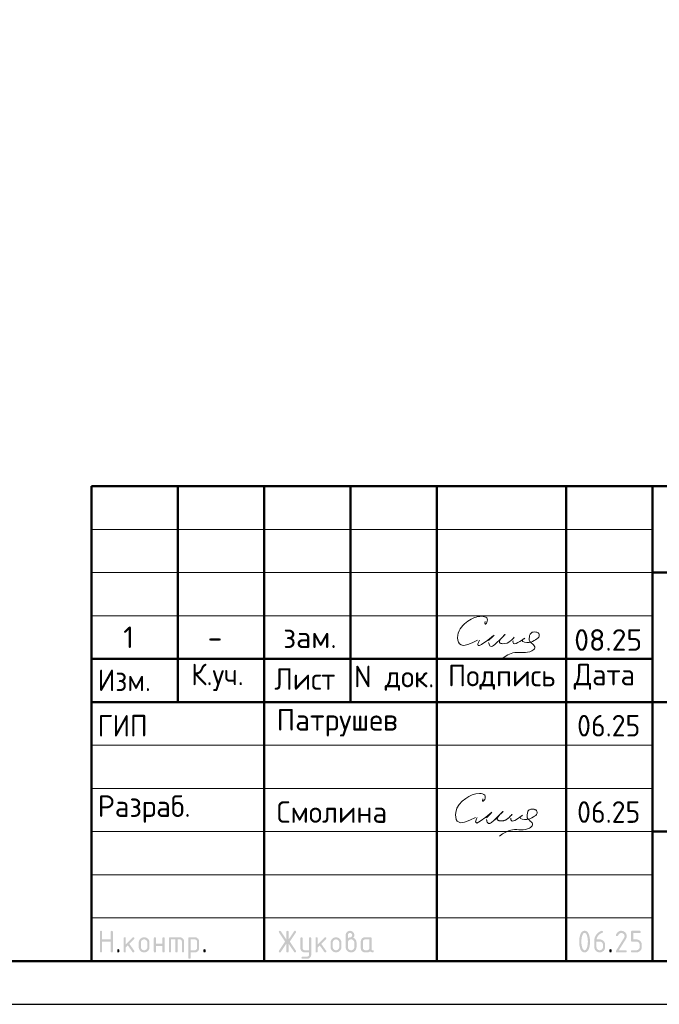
# Model space of a CAD drawing. Header units: millimetres. Extents: x 0 to 76200, y 0 to 35640.
# Tile 2 of 5: x 26604 to 35493, y 0 to 13684. Entities that reach past the tile are written whole.
import ezdxf

# ---------------------------------------------------------------- set-up
doc = ezdxf.new("R2010")
doc.units = ezdxf.units.MM
doc.layers.add('Standard', color=7, linetype='Continuous', lineweight=25)
doc.styles.add('ISOCPEUR', font='txt')

msp = doc.modelspace()

# ---------------------------------------------------------------- hatches: boundary and pattern name
at = {"layer": 'Standard', "linetype": 'Continuous', "lineweight": 25, "transparency": 33554687}
for points in [[(27719, 737), (27719, 1007), (27719, 1008), (27719, 1010), (27719, 1012), (27720, 1013), (27720, 1015), (27721, 1016), (27722, 1017), (27723, 1018), (27724, 1019), (27725, 1019), (27726, 1020), (27727, 1021), (27729, 1021), (27730, 1021), (27732, 1022), (27734, 1022), (27736, 1022), (27737, 1021), (27739, 1021), (27741, 1021), (27742, 1020), (27743, 1019), (27744, 1019), (27745, 1018), (27746, 1017), (27747, 1016), (27748, 1015), (27748, 1013), (27748, 1012), (27749, 1010), (27749, 1008), (27749, 1007), (27749, 902), (27869, 902), (27869, 1007), (27869, 1008), (27869, 1010), (27869, 1012), (27870, 1013), (27870, 1015), (27871, 1016), (27871, 1017), (27872, 1018), (27873, 1019), (27874, 1019), (27876, 1020), (27877, 1021), (27878, 1021), (27880, 1021), (27882, 1022), (27884, 1022), (27886, 1022), (27887, 1021), (27889, 1021), (27890, 1021), (27892, 1020), (27893, 1019), (27894, 1019), (27895, 1018), (27896, 1017), (27897, 1016), (27897, 1015), (27898, 1013), (27898, 1012), (27898, 1010), (27899, 1008), (27899, 1007), (27899, 737), (27899, 735), (27898, 733), (27898, 731), (27898, 730), (27897, 729), (27897, 727), (27896, 726), (27895, 725), (27894, 724), (27893, 724), (27892, 723), (27890, 722), (27889, 722), (27887, 722), (27886, 722), (27884, 722), (27882, 722), (27880, 722), (27878, 722), (27877, 722), (27876, 723), (27874, 724), (27873, 724), (27872, 725), (27871, 726), (27871, 727), (27870, 729), (27870, 730), (27869, 731), (27869, 733), (27869, 735), (27869, 737), (27869, 872), (27749, 872), (27749, 737), (27749, 735), (27749, 733), (27748, 731), (27748, 730), (27748, 729), (27747, 727), (27746, 726), (27745, 725), (27744, 724), (27743, 724), (27742, 723), (27741, 722), (27739, 722), (27737, 722), (27736, 722), (27734, 722), (27732, 722), (27730, 722), (27729, 722), (27727, 722), (27726, 723), (27725, 724), (27724, 724), (27723, 725), (27722, 726), (27721, 727), (27720, 729), (27720, 730), (27719, 731), (27719, 733), (27719, 735)], [(30310, 844), (30233, 728), (30232, 726), (30230, 725), (30229, 724), (30227, 723), (30226, 722), (30224, 722), (30222, 722), (30220, 722), (30218, 722), (30217, 722), (30215, 722), (30214, 723), (30212, 723), (30211, 724), (30210, 724), (30209, 725), (30208, 726), (30207, 728), (30207, 729), (30206, 730), (30206, 732), (30206, 734), (30205, 735), (30205, 737), (30205, 739), (30206, 741), (30207, 743), (30208, 745), (30292, 871), (30208, 998), (30207, 1000), (30206, 1002), (30205, 1004), (30205, 1006), (30205, 1008), (30206, 1010), (30206, 1011), (30206, 1013), (30207, 1014), (30207, 1015), (30208, 1017), (30209, 1018), (30210, 1019), (30211, 1019), (30212, 1020), (30214, 1021), (30215, 1021), (30217, 1021), (30218, 1022), (30220, 1022), (30222, 1022), (30224, 1021), (30226, 1021), (30227, 1020), (30229, 1019), (30230, 1018), (30232, 1016), (30233, 1015), (30310, 899), (30310, 1007), (30310, 1008), (30310, 1010), (30311, 1012), (30311, 1013), (30312, 1015), (30312, 1016), (30313, 1017), (30314, 1018), (30315, 1019), (30316, 1019), (30317, 1020), (30319, 1021), (30320, 1021), (30322, 1021), (30323, 1022), (30325, 1022), (30327, 1022), (30329, 1021), (30330, 1021), (30332, 1021), (30333, 1020), (30334, 1019), (30336, 1019), (30337, 1018), (30337, 1017), (30338, 1016), (30339, 1015), (30339, 1013), (30340, 1012), (30340, 1010), (30340, 1008), (30340, 1007), (30340, 899), (30418, 1015), (30419, 1016), (30420, 1018), (30422, 1019), (30423, 1020), (30425, 1021), (30427, 1021), (30428, 1022), (30430, 1022), (30432, 1022), (30433, 1021), (30435, 1021), (30436, 1020), (30437, 1020), (30439, 1019), (30440, 1018), (30441, 1017), (30442, 1016), (30443, 1015), (30444, 1013), (30444, 1012), (30445, 1011), (30445, 1009), (30445, 1008), (30445, 1006), (30445, 1004), (30445, 1002), (30444, 1000), (30443, 998), (30358, 871), (30443, 745), (30444, 743), (30445, 741), (30445, 739), (30445, 737), (30445, 735), (30445, 734), (30445, 732), (30444, 731), (30444, 730), (30443, 728), (30442, 727), (30441, 726), (30440, 725), (30439, 724), (30438, 723), (30436, 723), (30435, 722), (30434, 722), (30432, 722), (30431, 722), (30429, 722), (30427, 722), (30425, 722), (30423, 723), (30422, 724), (30420, 725), (30419, 726), (30418, 728), (30340, 844), (30340, 737), (30340, 735), (30340, 733), (30340, 731), (30339, 730), (30339, 729), (30338, 727), (30337, 726), (30337, 725), (30336, 724), (30334, 724), (30333, 723), (30332, 722), (30330, 722), (30329, 722), (30327, 722), (30325, 722), (30323, 722), (30322, 722), (30320, 722), (30319, 722), (30317, 723), (30316, 724), (30315, 724), (30314, 725), (30313, 726), (30312, 727), (30312, 729), (30311, 730), (30311, 731), (30310, 733), (30310, 735), (30310, 737)], [(34965, 1022), (34968, 1022), (34972, 1021), (34976, 1021), (34980, 1020), (34983, 1019), (34987, 1018), (34990, 1017), (34993, 1016), (34997, 1015), (35000, 1013), (35003, 1011), (35006, 1009), (35009, 1007), (35012, 1005), (35015, 1002), (35018, 1000), (35020, 997), (35023, 994), (35025, 991), (35027, 988), (35029, 985), (35031, 982), (35033, 979), (35034, 975), (35035, 972), (35036, 969), (35038, 965), (35038, 962), (35039, 958), (35039, 954), (35040, 950), (35040, 947), (35040, 941), (35039, 936), (35038, 930), (35036, 925), (35034, 920), (35032, 914), (35029, 909), (35026, 903), (34931, 752), (35025, 752), (35026, 752), (35028, 751), (35030, 751), (35031, 751), (35033, 750), (35034, 749), (35035, 749), (35036, 748), (35037, 747), (35037, 746), (35038, 745), (35039, 743), (35039, 742), (35039, 740), (35040, 738), (35040, 737), (35040, 735), (35039, 733), (35039, 731), (35039, 730), (35038, 729), (35037, 727), (35037, 726), (35036, 725), (35035, 724), (35034, 724), (35033, 723), (35031, 722), (35030, 722), (35028, 722), (35026, 722), (35025, 722), (34905, 722), (34903, 722), (34901, 722), (34899, 722), (34898, 722), (34897, 723), (34895, 724), (34894, 724), (34893, 725), (34892, 726), (34892, 727), (34891, 729), (34891, 730), (34890, 731), (34890, 733), (34890, 735), (34890, 737), (34890, 739), (34890, 741), (34891, 743), (34892, 745), (35002, 922), (35004, 925), (35005, 928), (35007, 931), (35008, 934), (35009, 937), (35009, 940), (35010, 943), (35010, 946), (35010, 951), (35009, 955), (35008, 960), (35006, 964), (35005, 968), (35002, 971), (35000, 975), (34996, 978), (34993, 982), (34989, 984), (34986, 987), (34982, 988), (34978, 990), (34974, 991), (34969, 991), (34965, 991), (34961, 991), (34958, 991), (34955, 990), (34952, 989), (34949, 988), (34946, 986), (34943, 984), (34940, 982), (34937, 980), (34934, 977), (34931, 974), (34929, 970), (34926, 967), (34923, 963), (34920, 958), (34918, 954), (34917, 952), (34915, 951), (34914, 949), (34912, 948), (34911, 947), (34909, 947), (34907, 947), (34905, 947), (34903, 947), (34901, 947), (34899, 947), (34898, 947), (34897, 948), (34895, 949), (34894, 949), (34893, 950), (34892, 951), (34892, 952), (34891, 954), (34891, 955), (34890, 956), (34890, 958), (34890, 960), (34890, 961), (34890, 963), (34890, 965), (34890, 966), (34891, 968), (34894, 974), (34898, 980), (34902, 986), (34906, 991), (34910, 996), (34914, 1000), (34919, 1005), (34923, 1008), (34928, 1011), (34933, 1014), (34938, 1016), (34943, 1018), (34948, 1020), (34953, 1021), (34959, 1022)], [(35100, 887), (35100, 1007), (35100, 1008), (35100, 1010), (35100, 1012), (35100, 1013), (35101, 1015), (35102, 1016), (35102, 1017), (35103, 1018), (35104, 1019), (35105, 1019), (35107, 1020), (35108, 1021), (35109, 1021), (35111, 1021), (35113, 1022), (35114, 1022), (35219, 1022), (35221, 1022), (35223, 1021), (35224, 1021), (35226, 1021), (35227, 1020), (35228, 1019), (35229, 1019), (35230, 1018), (35231, 1017), (35232, 1016), (35233, 1014), (35233, 1013), (35234, 1012), (35234, 1010), (35234, 1008), (35234, 1007), (35234, 1005), (35234, 1003), (35234, 1001), (35233, 1000), (35233, 999), (35232, 997), (35231, 996), (35230, 995), (35229, 994), (35228, 994), (35227, 993), (35226, 992), (35224, 992), (35223, 992), (35221, 991), (35219, 991), (35130, 991), (35130, 902), (35174, 902), (35178, 902), (35182, 901), (35186, 901), (35189, 900), (35193, 900), (35196, 898), (35200, 897), (35203, 896), (35207, 895), (35210, 893), (35213, 891), (35216, 889), (35219, 887), (35222, 885), (35225, 882), (35227, 880), (35230, 877), (35232, 874), (35235, 871), (35237, 868), (35239, 865), (35241, 862), (35242, 859), (35244, 855), (35245, 852), (35246, 849), (35247, 845), (35248, 841), (35249, 838), (35249, 834), (35249, 830), (35249, 827), (35249, 797), (35249, 793), (35249, 789), (35249, 785), (35248, 782), (35247, 778), (35246, 775), (35245, 771), (35244, 768), (35242, 764), (35241, 761), (35239, 758), (35237, 755), (35235, 752), (35232, 749), (35230, 746), (35227, 743), (35224, 741), (35222, 738), (35219, 736), (35216, 734), (35213, 732), (35209, 730), (35206, 728), (35203, 727), (35200, 726), (35196, 725), (35193, 724), (35189, 723), (35186, 722), (35182, 722), (35178, 722), (35174, 722), (35114, 722), (35113, 722), (35111, 722), (35109, 722), (35108, 722), (35107, 723), (35105, 724), (35104, 724), (35103, 725), (35102, 726), (35102, 727), (35101, 729), (35100, 730), (35100, 731), (35100, 733), (35100, 735), (35100, 737), (35100, 738), (35100, 740), (35100, 742), (35100, 743), (35101, 745), (35102, 746), (35102, 747), (35103, 748), (35104, 749), (35105, 749), (35107, 750), (35108, 751), (35109, 751), (35111, 751), (35113, 752), (35114, 752), (35174, 752), (35179, 752), (35183, 752), (35188, 753), (35192, 755), (35196, 756), (35199, 759), (35203, 761), (35206, 765), (35209, 768), (35212, 772), (35214, 775), (35216, 779), (35218, 783), (35218, 788), (35219, 792), (35219, 797), (35219, 827), (35219, 831), (35218, 836), (35218, 840), (35216, 844), (35214, 848), (35212, 851), (35209, 855), (35206, 858), (35203, 862), (35199, 864), (35195, 867), (35192, 868), (35188, 870), (35183, 871), (35179, 872), (35174, 872), (35114, 872), (35113, 872), (35111, 872), (35109, 872), (35108, 872), (35107, 873), (35105, 874), (35104, 874), (35103, 875), (35102, 876), (35102, 877), (35101, 879), (35100, 880), (35100, 881), (35100, 883), (35100, 885)], [(28079, 833), (28173, 927), (28174, 928), (28175, 929), (28177, 930), (28178, 930), (28179, 931), (28181, 931), (28182, 931), (28184, 931), (28186, 931), (28187, 931), (28189, 931), (28190, 930), (28192, 930), (28193, 929), (28194, 929), (28195, 928), (28196, 927), (28197, 926), (28197, 924), (28198, 923), (28198, 922), (28198, 920), (28199, 918), (28199, 916), (28199, 915), (28198, 914), (28198, 912), (28198, 911), (28197, 910), (28196, 908), (28195, 907), (28194, 906), (28128, 840), (28196, 745), (28197, 743), (28198, 741), (28199, 739), (28199, 736), (28199, 734), (28198, 733), (28198, 731), (28198, 730), (28197, 728), (28197, 727), (28196, 726), (28195, 725), (28194, 724), (28193, 724), (28192, 723), (28190, 722), (28189, 722), (28187, 722), (28186, 722), (28184, 722), (28182, 722), (28180, 722), (28178, 722), (28177, 723), (28175, 724), (28174, 725), (28172, 726), (28171, 728), (28107, 819), (28079, 791), (28079, 737), (28079, 735), (28078, 733), (28078, 731), (28078, 730), (28077, 729), (28077, 727), (28076, 726), (28075, 725), (28074, 724), (28073, 724), (28072, 723), (28070, 722), (28069, 722), (28067, 722), (28066, 722), (28064, 722), (28062, 722), (28060, 722), (28059, 722), (28057, 722), (28056, 723), (28055, 724), (28053, 724), (28052, 725), (28051, 726), (28051, 727), (28050, 729), (28050, 730), (28049, 731), (28049, 733), (28049, 735), (28049, 737), (28049, 916), (28049, 918), (28049, 920), (28049, 922), (28050, 923), (28050, 924), (28051, 926), (28051, 927), (28052, 928), (28053, 929), (28055, 929), (28056, 930), (28057, 930), (28059, 931), (28060, 931), (28062, 931), (28064, 931), (28066, 931), (28067, 931), (28069, 931), (28070, 930), (28072, 930), (28073, 929), (28074, 929), (28075, 928), (28076, 927), (28077, 926), (28077, 924), (28078, 923), (28078, 922), (28078, 920), (28079, 918), (28079, 916)], [(28498, 811), (28498, 737), (28498, 735), (28498, 733), (28498, 731), (28497, 730), (28497, 729), (28496, 727), (28496, 726), (28495, 725), (28494, 724), (28493, 724), (28491, 723), (28490, 722), (28489, 722), (28487, 722), (28485, 722), (28483, 722), (28481, 722), (28480, 722), (28478, 722), (28477, 722), (28475, 723), (28474, 724), (28473, 724), (28472, 725), (28471, 726), (28470, 727), (28470, 729), (28469, 730), (28469, 731), (28469, 733), (28468, 735), (28468, 737), (28468, 916), (28468, 918), (28469, 920), (28469, 922), (28469, 923), (28470, 924), (28470, 926), (28471, 927), (28472, 928), (28473, 929), (28474, 929), (28475, 930), (28477, 930), (28478, 931), (28480, 931), (28481, 931), (28483, 931), (28485, 931), (28487, 931), (28489, 931), (28490, 930), (28491, 930), (28493, 929), (28494, 929), (28495, 928), (28496, 927), (28496, 926), (28497, 924), (28497, 923), (28498, 922), (28498, 920), (28498, 918), (28498, 916), (28498, 841), (28588, 841), (28588, 916), (28588, 918), (28588, 920), (28588, 922), (28589, 923), (28589, 924), (28590, 926), (28591, 927), (28592, 928), (28593, 929), (28594, 929), (28595, 930), (28596, 930), (28598, 931), (28600, 931), (28601, 931), (28603, 931), (28605, 931), (28607, 931), (28608, 931), (28610, 930), (28611, 930), (28612, 929), (28613, 929), (28614, 928), (28615, 927), (28616, 926), (28617, 924), (28617, 923), (28618, 922), (28618, 920), (28618, 918), (28618, 916), (28618, 737), (28618, 735), (28618, 733), (28618, 731), (28617, 730), (28617, 729), (28616, 727), (28615, 726), (28614, 725), (28613, 724), (28612, 724), (28611, 723), (28610, 722), (28608, 722), (28607, 722), (28605, 722), (28603, 722), (28601, 722), (28600, 722), (28598, 722), (28596, 722), (28595, 723), (28594, 724), (28593, 724), (28592, 725), (28591, 726), (28590, 727), (28589, 729), (28589, 730), (28588, 731), (28588, 733), (28588, 735), (28588, 737), (28588, 811)], [(28693, 931), (28828, 931), (28831, 931), (28834, 931), (28837, 931), (28840, 930), (28843, 930), (28846, 929), (28849, 928), (28851, 927), (28854, 926), (28856, 925), (28859, 923), (28861, 922), (28864, 920), (28866, 918), (28868, 916), (28871, 914), (28873, 912), (28875, 909), (28877, 907), (28878, 905), (28880, 902), (28881, 900), (28883, 897), (28884, 895), (28885, 892), (28886, 889), (28886, 886), (28887, 883), (28887, 881), (28888, 878), (28888, 875), (28888, 871), (28888, 737), (28888, 735), (28888, 733), (28888, 731), (28887, 730), (28887, 729), (28886, 727), (28885, 726), (28884, 725), (28883, 724), (28882, 724), (28881, 723), (28880, 722), (28878, 722), (28877, 722), (28875, 722), (28873, 722), (28871, 722), (28869, 722), (28868, 722), (28866, 722), (28865, 723), (28864, 724), (28863, 724), (28862, 725), (28861, 726), (28860, 727), (28859, 729), (28859, 730), (28858, 731), (28858, 733), (28858, 735), (28858, 737), (28858, 871), (28858, 875), (28857, 877), (28857, 880), (28856, 883), (28855, 886), (28853, 888), (28851, 891), (28849, 893), (28847, 895), (28845, 896), (28842, 898), (28840, 899), (28837, 900), (28834, 901), (28831, 901), (28828, 901), (28798, 901), (28798, 737), (28798, 735), (28798, 733), (28798, 731), (28797, 730), (28797, 729), (28796, 727), (28795, 726), (28794, 725), (28793, 724), (28792, 724), (28791, 723), (28790, 722), (28788, 722), (28787, 722), (28785, 722), (28783, 722), (28781, 722), (28780, 722), (28778, 722), (28777, 722), (28775, 723), (28774, 724), (28773, 724), (28772, 725), (28771, 726), (28770, 727), (28769, 729), (28769, 730), (28769, 731), (28768, 733), (28768, 735), (28768, 737), (28768, 901), (28708, 901), (28708, 737), (28708, 735), (28708, 733), (28708, 731), (28707, 730), (28707, 729), (28706, 727), (28705, 726), (28704, 725), (28704, 724), (28702, 724), (28701, 723), (28700, 722), (28698, 722), (28697, 722), (28695, 722), (28693, 722), (28691, 722), (28690, 722), (28688, 722), (28687, 722), (28685, 723), (28684, 724), (28683, 724), (28682, 725), (28681, 726), (28680, 727), (28680, 729), (28679, 730), (28679, 731), (28678, 733), (28678, 735), (28678, 737), (28678, 916), (28678, 918), (28678, 920), (28679, 922), (28679, 923), (28680, 924), (28680, 926), (28681, 927), (28682, 928), (28683, 929), (28684, 929), (28685, 930), (28687, 930), (28688, 931), (28690, 931), (28691, 931)], [(30625, 691), (30625, 722), (30565, 722), (30562, 722), (30559, 722), (30556, 722), (30553, 723), (30550, 723), (30547, 724), (30545, 725), (30542, 726), (30539, 727), (30537, 728), (30534, 730), (30532, 731), (30529, 733), (30527, 735), (30525, 737), (30523, 739), (30521, 741), (30519, 744), (30517, 746), (30515, 748), (30513, 751), (30512, 753), (30511, 756), (30510, 758), (30509, 761), (30508, 764), (30507, 767), (30506, 769), (30506, 772), (30506, 775), (30505, 778), (30505, 781), (30505, 916), (30505, 918), (30506, 920), (30506, 922), (30506, 923), (30507, 924), (30507, 926), (30508, 927), (30509, 928), (30510, 929), (30511, 929), (30512, 930), (30514, 930), (30515, 931), (30517, 931), (30518, 931), (30520, 931), (30522, 931), (30524, 931), (30526, 931), (30527, 930), (30528, 930), (30530, 929), (30531, 929), (30532, 928), (30533, 927), (30533, 926), (30534, 924), (30534, 923), (30535, 922), (30535, 920), (30535, 918), (30535, 916), (30535, 782), (30535, 779), (30536, 776), (30536, 773), (30538, 770), (30539, 768), (30540, 765), (30542, 763), (30544, 760), (30546, 758), (30549, 757), (30551, 755), (30554, 754), (30557, 753), (30559, 752), (30562, 752), (30565, 752), (30625, 752), (30625, 916), (30625, 918), (30625, 920), (30625, 922), (30626, 923), (30626, 924), (30627, 926), (30628, 927), (30629, 928), (30630, 929), (30631, 929), (30632, 930), (30633, 930), (30635, 931), (30636, 931), (30638, 931), (30640, 931), (30642, 931), (30644, 931), (30645, 931), (30647, 930), (30648, 930), (30649, 929), (30650, 929), (30651, 928), (30652, 927), (30653, 926), (30654, 924), (30654, 923), (30655, 922), (30655, 920), (30655, 918), (30655, 916), (30655, 692), (30655, 688), (30655, 685), (30655, 682), (30654, 680), (30653, 677), (30653, 674), (30652, 671), (30651, 669), (30650, 666), (30648, 663), (30647, 661), (30645, 658), (30644, 656), (30642, 654), (30640, 651), (30638, 649), (30636, 647), (30634, 645), (30631, 643), (30629, 641), (30627, 640), (30624, 638), (30621, 637), (30619, 636), (30616, 635), (30613, 634), (30611, 633), (30608, 633), (30605, 632), (30602, 632), (30599, 632), (30596, 632), (30535, 632), (30534, 632), (30532, 632), (30530, 632), (30529, 633), (30527, 633), (30526, 634), (30525, 634), (30524, 635), (30523, 636), (30522, 638), (30522, 639), (30521, 640), (30521, 642), (30521, 643), (30520, 645), (30520, 647), (30520, 648), (30521, 650), (30521, 651), (30522, 652), (30522, 654), (30523, 655), (30524, 656), (30525, 657), (30526, 658), (30527, 659), (30529, 660), (30530, 661), (30531, 661), (30533, 661), (30534, 662), (30535, 662), (30595, 662), (30598, 662), (30601, 662), (30604, 663), (30607, 664), (30609, 665), (30612, 666), (30614, 668), (30616, 670), (30619, 672), (30620, 675), (30622, 677), (30623, 680), (30624, 682), (30624, 685), (30625, 688)], [(30745, 833), (30840, 927), (30841, 928), (30842, 929), (30843, 930), (30844, 930), (30846, 931), (30847, 931), (30849, 931), (30850, 931), (30852, 931), (30854, 931), (30855, 931), (30857, 930), (30858, 930), (30859, 929), (30860, 929), (30861, 928), (30862, 927), (30863, 926), (30864, 924), (30864, 923), (30865, 922), (30865, 920), (30865, 918), (30865, 916), (30865, 915), (30865, 914), (30865, 912), (30864, 911), (30863, 910), (30863, 908), (30862, 907), (30861, 906), (30795, 840), (30862, 745), (30864, 743), (30864, 741), (30865, 739), (30865, 736), (30865, 734), (30865, 733), (30865, 731), (30864, 730), (30864, 728), (30863, 727), (30862, 726), (30861, 725), (30860, 724), (30859, 724), (30858, 723), (30857, 722), (30855, 722), (30854, 722), (30852, 722), (30850, 722), (30848, 722), (30846, 722), (30845, 722), (30843, 723), (30842, 724), (30840, 725), (30839, 726), (30838, 728), (30773, 819), (30745, 791), (30745, 737), (30745, 735), (30745, 733), (30745, 731), (30744, 730), (30744, 729), (30743, 727), (30742, 726), (30741, 725), (30741, 724), (30739, 724), (30738, 723), (30737, 722), (30735, 722), (30734, 722), (30732, 722), (30730, 722), (30728, 722), (30727, 722), (30725, 722), (30724, 722), (30722, 723), (30721, 724), (30720, 724), (30719, 725), (30718, 726), (30717, 727), (30717, 729), (30716, 730), (30716, 731), (30715, 733), (30715, 735), (30715, 737), (30715, 916), (30715, 918), (30715, 920), (30716, 922), (30716, 923), (30717, 924), (30717, 926), (30718, 927), (30719, 928), (30720, 929), (30721, 929), (30722, 930), (30724, 930), (30725, 931), (30727, 931), (30728, 931), (30730, 931), (30732, 931), (30734, 931), (30735, 931), (30737, 930), (30738, 930), (30739, 929), (30741, 929), (30741, 928), (30742, 927), (30743, 926), (30744, 924), (30744, 923), (30745, 922), (30745, 920), (30745, 918), (30745, 916)], [(27959, 752), (27959, 753), (27959, 755), (27959, 757), (27960, 758), (27960, 760), (27961, 761), (27962, 762), (27963, 763), (27963, 764), (27965, 765), (27966, 765), (27967, 766), (27969, 766), (27970, 766), (27972, 767), (27974, 767), (27976, 767), (27977, 766), (27979, 766), (27980, 766), (27982, 765), (27983, 765), (27984, 764), (27985, 763), (27986, 762), (27987, 761), (27987, 760), (27988, 758), (27988, 757), (27989, 755), (27989, 753), (27989, 752), (27989, 737), (27989, 735), (27989, 733), (27988, 731), (27988, 730), (27987, 729), (27987, 727), (27986, 726), (27985, 725), (27984, 724), (27983, 724), (27982, 723), (27980, 722), (27979, 722), (27977, 722), (27976, 722), (27974, 722), (27972, 722), (27970, 722), (27969, 722), (27967, 722), (27966, 723), (27965, 724), (27963, 724), (27963, 725), (27962, 726), (27961, 727), (27960, 729), (27960, 730), (27959, 731), (27959, 733), (27959, 735), (27959, 737)], [(29158, 752), (29158, 753), (29158, 755), (29158, 757), (29159, 758), (29159, 760), (29160, 761), (29161, 762), (29162, 763), (29163, 764), (29164, 765), (29165, 765), (29166, 766), (29168, 766), (29169, 766), (29171, 767), (29173, 767), (29175, 767), (29177, 766), (29178, 766), (29180, 766), (29181, 765), (29182, 765), (29183, 764), (29184, 763), (29185, 762), (29186, 761), (29187, 760), (29187, 758), (29188, 757), (29188, 755), (29188, 753), (29188, 752), (29188, 737), (29188, 735), (29188, 733), (29188, 731), (29187, 730), (29187, 729), (29186, 727), (29185, 726), (29184, 725), (29183, 724), (29182, 724), (29181, 723), (29180, 722), (29178, 722), (29177, 722), (29175, 722), (29173, 722), (29171, 722), (29169, 722), (29168, 722), (29166, 722), (29165, 723), (29164, 724), (29163, 724), (29162, 725), (29161, 726), (29160, 727), (29159, 729), (29159, 730), (29158, 731), (29158, 733), (29158, 735), (29158, 737)], [(34800, 752), (34800, 753), (34800, 755), (34800, 757), (34801, 758), (34801, 760), (34802, 761), (34803, 762), (34804, 763), (34804, 764), (34806, 765), (34807, 765), (34808, 766), (34810, 766), (34811, 766), (34813, 767), (34815, 767), (34817, 767), (34818, 766), (34820, 766), (34821, 766), (34823, 765), (34824, 765), (34825, 764), (34826, 763), (34827, 762), (34828, 761), (34828, 760), (34829, 758), (34829, 757), (34830, 755), (34830, 753), (34830, 752), (34830, 737), (34830, 735), (34830, 733), (34829, 731), (34829, 730), (34828, 729), (34828, 727), (34827, 726), (34826, 725), (34825, 724), (34824, 724), (34823, 723), (34821, 722), (34820, 722), (34818, 722), (34817, 722), (34815, 722), (34813, 722), (34811, 722), (34810, 722), (34808, 722), (34807, 723), (34806, 724), (34804, 724), (34804, 725), (34803, 726), (34802, 727), (34801, 729), (34801, 730), (34800, 731), (34800, 733), (34800, 735), (34800, 737)]]:
    msp.add_hatch(color=7, dxfattribs=at).paths.add_polyline_path(points, flags=16)
h = msp.add_hatch(color=7, dxfattribs=at)
h.paths.add_polyline_path([(31165, 916), (31170, 920), (31174, 923), (31179, 926), (31183, 928), (31188, 930), (31192, 931), (31196, 931), (31200, 931), (31202, 931), (31204, 932), (31207, 933), (31209, 934), (31211, 935), (31213, 937), (31215, 939), (31217, 942), (31219, 944), (31221, 947), (31222, 949), (31223, 952), (31224, 954), (31224, 957), (31225, 959), (31225, 961), (31225, 965), (31224, 968), (31224, 970), (31223, 973), (31222, 976), (31220, 978), (31218, 981), (31216, 983), (31214, 985), (31212, 987), (31209, 988), (31207, 989), (31204, 990), (31201, 991), (31198, 991), (31195, 991), (31192, 991), (31189, 991), (31186, 990), (31183, 989), (31181, 988), (31178, 987), (31176, 985), (31174, 983), (31171, 981), (31170, 978), (31168, 976), (31167, 973), (31166, 970), (31165, 967), (31165, 965), (31165, 961)])
h.paths.add_polyline_path([(31240, 925), (31245, 923), (31249, 920), (31254, 918), (31258, 914), (31262, 911), (31266, 907), (31269, 903), (31272, 898), (31275, 893), (31278, 888), (31280, 883), (31282, 878), (31283, 873), (31284, 868), (31285, 862), (31285, 857), (31285, 797), (31285, 793), (31284, 789), (31284, 785), (31283, 781), (31282, 778), (31281, 774), (31280, 771), (31279, 768), (31278, 764), (31276, 761), (31274, 758), (31272, 755), (31270, 752), (31268, 749), (31265, 746), (31263, 743), (31260, 741), (31257, 738), (31254, 736), (31251, 734), (31248, 732), (31245, 730), (31242, 728), (31238, 727), (31235, 726), (31232, 725), (31228, 724), (31225, 723), (31221, 722), (31217, 722), (31214, 722), (31210, 722), (31206, 722), (31202, 722), (31198, 722), (31195, 723), (31191, 724), (31188, 725), (31184, 726), (31181, 727), (31177, 728), (31174, 730), (31171, 732), (31168, 734), (31165, 736), (31162, 738), (31159, 741), (31157, 743), (31154, 746), (31151, 749), (31149, 752), (31147, 755), (31145, 758), (31143, 761), (31142, 764), (31140, 768), (31139, 771), (31138, 774), (31137, 778), (31136, 782), (31136, 785), (31135, 789), (31135, 793), (31135, 797), (31135, 962), (31135, 965), (31135, 968), (31135, 971), (31136, 974), (31136, 977), (31137, 979), (31138, 982), (31139, 985), (31140, 987), (31142, 990), (31143, 993), (31145, 995), (31146, 997), (31148, 1000), (31150, 1002), (31152, 1004), (31154, 1006), (31157, 1008), (31159, 1010), (31161, 1012), (31164, 1013), (31166, 1015), (31169, 1016), (31172, 1017), (31174, 1018), (31177, 1019), (31180, 1020), (31183, 1020), (31186, 1021), (31189, 1021), (31192, 1022), (31195, 1022), (31198, 1022), (31201, 1021), (31204, 1021), (31207, 1020), (31210, 1020), (31212, 1019), (31215, 1018), (31218, 1017), (31221, 1016), (31223, 1015), (31226, 1013), (31228, 1012), (31230, 1010), (31233, 1008), (31235, 1006), (31237, 1004), (31239, 1002), (31241, 1000), (31243, 997), (31245, 995), (31246, 992), (31248, 990), (31249, 987), (31250, 985), (31251, 982), (31252, 979), (31253, 976), (31253, 974), (31254, 971), (31254, 968), (31254, 965), (31254, 962), (31254, 956), (31254, 951), (31253, 946), (31251, 941), (31249, 937), (31246, 933), (31243, 929)], flags=16)
h.paths.add_polyline_path([(31254, 797), (31254, 857), (31254, 861), (31254, 866), (31253, 870), (31251, 874), (31250, 878), (31247, 881), (31245, 885), (31241, 888), (31238, 892), (31235, 894), (31231, 897), (31227, 898), (31223, 900), (31219, 901), (31214, 902), (31210, 902), (31205, 902), (31201, 901), (31196, 900), (31192, 898), (31188, 897), (31185, 894), (31181, 892), (31178, 888), (31175, 885), (31172, 881), (31170, 878), (31168, 874), (31167, 870), (31166, 866), (31165, 861), (31165, 857), (31165, 797), (31165, 792), (31166, 788), (31167, 783), (31168, 779), (31170, 775), (31172, 772), (31175, 768), (31178, 765), (31181, 761), (31185, 759), (31188, 756), (31192, 755), (31196, 753), (31201, 752), (31205, 752), (31210, 752), (31214, 752), (31219, 752), (31223, 753), (31227, 755), (31231, 757), (31235, 759), (31238, 761), (31241, 765), (31245, 768), (31247, 772), (31250, 775), (31251, 779), (31253, 783), (31254, 788), (31254, 792)])
h = msp.add_hatch(color=7, dxfattribs=at)
h.paths.add_polyline_path([(34500, 872), (34500, 881), (34499, 890), (34499, 899), (34498, 908), (34497, 916), (34495, 925), (34494, 934), (34492, 942), (34490, 948), (34489, 953), (34487, 959), (34485, 964), (34483, 968), (34481, 972), (34479, 976), (34477, 979), (34474, 982), (34472, 984), (34469, 987), (34467, 988), (34464, 990), (34461, 991), (34458, 991), (34455, 991), (34452, 991), (34449, 991), (34446, 990), (34443, 988), (34441, 987), (34438, 984), (34436, 982), (34433, 979), (34431, 976), (34429, 972), (34427, 968), (34425, 963), (34423, 959), (34422, 953), (34420, 948), (34418, 942), (34416, 933), (34415, 925), (34413, 916), (34412, 907), (34411, 898), (34411, 890), (34410, 881), (34410, 872), (34410, 862), (34411, 853), (34411, 844), (34412, 835), (34413, 827), (34415, 818), (34416, 810), (34418, 801), (34420, 795), (34421, 790), (34423, 784), (34425, 780), (34427, 775), (34429, 771), (34431, 767), (34433, 764), (34436, 761), (34438, 759), (34441, 756), (34443, 755), (34446, 753), (34449, 752), (34452, 752), (34455, 752), (34458, 752), (34461, 752), (34464, 753), (34467, 755), (34469, 756), (34472, 759), (34474, 761), (34477, 764), (34479, 767), (34481, 771), (34483, 775), (34485, 780), (34487, 784), (34489, 790), (34490, 795), (34492, 801), (34494, 810), (34495, 818), (34497, 827), (34498, 835), (34499, 844), (34499, 853), (34500, 862)])
h.paths.add_polyline_path([(34530, 872), (34530, 865), (34530, 858), (34529, 852), (34529, 846), (34529, 839), (34528, 833), (34527, 827), (34527, 822), (34526, 816), (34525, 810), (34524, 805), (34522, 799), (34521, 794), (34520, 789), (34518, 784), (34517, 779), (34514, 772), (34512, 765), (34509, 759), (34506, 754), (34502, 748), (34499, 744), (34495, 739), (34492, 736), (34488, 732), (34484, 730), (34479, 727), (34475, 725), (34470, 723), (34465, 722), (34460, 722), (34455, 722), (34450, 722), (34445, 722), (34440, 723), (34435, 725), (34431, 727), (34426, 730), (34422, 732), (34418, 736), (34414, 739), (34411, 744), (34408, 748), (34404, 754), (34401, 759), (34398, 765), (34396, 771), (34393, 779), (34392, 783), (34390, 789), (34389, 794), (34388, 799), (34386, 804), (34385, 810), (34384, 816), (34383, 821), (34383, 827), (34382, 833), (34381, 839), (34381, 846), (34381, 852), (34380, 858), (34380, 865), (34380, 872), (34380, 878), (34380, 885), (34381, 891), (34381, 898), (34381, 904), (34382, 910), (34383, 916), (34383, 922), (34384, 928), (34385, 933), (34386, 939), (34388, 944), (34389, 949), (34390, 954), (34392, 960), (34393, 964), (34396, 972), (34398, 978), (34401, 984), (34404, 989), (34408, 995), (34411, 999), (34414, 1004), (34418, 1007), (34422, 1011), (34426, 1014), (34431, 1016), (34435, 1018), (34440, 1020), (34445, 1021), (34450, 1022), (34455, 1022), (34460, 1022), (34465, 1021), (34470, 1020), (34475, 1018), (34479, 1016), (34484, 1013), (34488, 1011), (34492, 1007), (34495, 1004), (34499, 999), (34502, 995), (34506, 989), (34509, 984), (34512, 978), (34514, 971), (34517, 964), (34518, 959), (34520, 954), (34521, 949), (34522, 944), (34524, 938), (34525, 933), (34526, 927), (34527, 922), (34527, 916), (34528, 910), (34529, 904), (34529, 897), (34529, 891), (34530, 885), (34530, 878)], flags=16)
h = msp.add_hatch(color=7, dxfattribs=at)
h.paths.add_polyline_path([(34620, 872), (34620, 797), (34620, 792), (34621, 788), (34622, 783), (34623, 779), (34625, 775), (34627, 772), (34630, 768), (34633, 765), (34636, 761), (34640, 759), (34644, 756), (34647, 755), (34651, 753), (34656, 752), (34660, 752), (34665, 752), (34670, 752), (34674, 752), (34678, 753), (34682, 755), (34686, 757), (34690, 759), (34693, 761), (34697, 765), (34700, 768), (34702, 772), (34705, 775), (34706, 779), (34708, 783), (34709, 788), (34710, 792), (34710, 797), (34710, 827), (34710, 831), (34709, 836), (34708, 840), (34706, 844), (34705, 848), (34702, 852), (34700, 855), (34697, 858), (34693, 862), (34690, 864), (34686, 867), (34682, 868), (34678, 870), (34674, 871), (34669, 872), (34665, 872)])
h.paths.add_polyline_path([(34695, 1022), (34697, 1022), (34698, 1021), (34700, 1021), (34701, 1021), (34703, 1020), (34704, 1019), (34705, 1019), (34706, 1018), (34707, 1017), (34708, 1016), (34708, 1015), (34709, 1013), (34709, 1012), (34709, 1010), (34710, 1008), (34710, 1007), (34710, 1004), (34709, 1002), (34709, 999), (34708, 998), (34707, 996), (34705, 995), (34704, 994), (34702, 994), (34698, 993), (34694, 991), (34690, 990), (34686, 988), (34682, 986), (34678, 984), (34675, 982), (34671, 979), (34667, 977), (34664, 974), (34660, 971), (34657, 968), (34654, 965), (34650, 961), (34647, 958), (34644, 954), (34639, 947), (34635, 941), (34631, 935), (34628, 928), (34626, 922), (34624, 915), (34622, 908), (34621, 902), (34665, 902), (34669, 902), (34673, 901), (34676, 901), (34680, 900), (34684, 900), (34687, 899), (34691, 898), (34694, 896), (34697, 895), (34701, 893), (34704, 891), (34707, 889), (34710, 887), (34713, 885), (34715, 883), (34718, 880), (34721, 877), (34723, 874), (34726, 871), (34728, 868), (34730, 865), (34731, 862), (34733, 859), (34734, 856), (34736, 852), (34737, 849), (34738, 845), (34738, 842), (34739, 838), (34739, 834), (34740, 830), (34740, 827), (34740, 797), (34740, 793), (34739, 789), (34739, 785), (34738, 781), (34738, 778), (34737, 774), (34736, 771), (34734, 768), (34733, 764), (34731, 761), (34729, 758), (34727, 755), (34725, 752), (34723, 749), (34721, 746), (34718, 743), (34715, 741), (34712, 738), (34709, 736), (34706, 734), (34703, 732), (34700, 730), (34697, 728), (34694, 727), (34690, 726), (34687, 725), (34683, 724), (34680, 723), (34676, 722), (34672, 722), (34669, 722), (34665, 722), (34661, 722), (34657, 722), (34653, 722), (34650, 723), (34646, 724), (34643, 725), (34639, 726), (34636, 727), (34633, 728), (34629, 730), (34626, 732), (34623, 734), (34620, 736), (34617, 738), (34614, 741), (34612, 743), (34609, 746), (34607, 749), (34604, 752), (34602, 755), (34600, 758), (34598, 761), (34597, 764), (34595, 767), (34594, 771), (34593, 774), (34592, 778), (34591, 781), (34591, 785), (34590, 788), (34590, 792), (34590, 796), (34590, 887), (34590, 893), (34590, 899), (34591, 905), (34592, 911), (34593, 917), (34595, 923), (34596, 929), (34598, 934), (34601, 940), (34603, 945), (34606, 951), (34609, 956), (34612, 961), (34616, 966), (34620, 971), (34624, 976), (34627, 980), (34630, 983), (34634, 986), (34637, 990), (34641, 993), (34644, 996), (34648, 999), (34651, 1001), (34655, 1004), (34658, 1006), (34662, 1009), (34666, 1011), (34670, 1013), (34673, 1015), (34677, 1017), (34681, 1018), (34683, 1019), (34685, 1020), (34687, 1020), (34689, 1021), (34691, 1021), (34692, 1021), (34693, 1022)], flags=16)
h = msp.add_hatch(color=7, dxfattribs=at)
h.paths.add_polyline_path([(28259, 796), (28259, 856), (28259, 860), (28259, 864), (28259, 868), (28260, 871), (28261, 875), (28262, 878), (28263, 882), (28264, 885), (28265, 889), (28267, 892), (28269, 895), (28271, 898), (28273, 901), (28275, 904), (28278, 907), (28280, 909), (28283, 912), (28286, 915), (28289, 917), (28292, 919), (28295, 921), (28298, 923), (28301, 925), (28305, 926), (28308, 927), (28311, 928), (28315, 929), (28318, 930), (28322, 931), (28326, 931), (28329, 931), (28333, 931), (28337, 931), (28341, 931), (28345, 931), (28349, 930), (28352, 929), (28356, 928), (28359, 927), (28362, 926), (28366, 925), (28369, 923), (28372, 921), (28375, 919), (28378, 917), (28381, 915), (28384, 912), (28387, 910), (28389, 907), (28392, 904), (28394, 901), (28396, 898), (28398, 895), (28400, 892), (28401, 889), (28403, 886), (28404, 882), (28405, 879), (28406, 875), (28407, 872), (28408, 868), (28408, 864), (28408, 860), (28408, 856), (28408, 796), (28408, 793), (28408, 789), (28408, 785), (28407, 781), (28406, 778), (28405, 774), (28404, 771), (28403, 768), (28401, 764), (28400, 761), (28398, 758), (28396, 755), (28394, 752), (28391, 749), (28389, 746), (28386, 743), (28384, 741), (28381, 738), (28378, 736), (28375, 734), (28372, 732), (28369, 730), (28365, 728), (28362, 727), (28359, 726), (28355, 725), (28352, 724), (28348, 723), (28345, 722), (28341, 722), (28337, 722), (28333, 722), (28329, 722), (28326, 722), (28322, 722), (28318, 723), (28315, 724), (28311, 725), (28308, 726), (28305, 727), (28301, 728), (28298, 730), (28295, 732), (28292, 734), (28289, 736), (28286, 738), (28283, 741), (28280, 743), (28278, 746), (28275, 749), (28273, 752), (28271, 755), (28269, 758), (28267, 761), (28265, 764), (28264, 768), (28263, 771), (28262, 774), (28261, 778), (28260, 781), (28259, 785), (28259, 789), (28259, 793)], flags=16)
h.paths.add_polyline_path([(28378, 797), (28378, 857), (28378, 861), (28377, 866), (28377, 870), (28375, 874), (28373, 878), (28371, 881), (28368, 885), (28365, 888), (28362, 892), (28358, 894), (28355, 897), (28351, 898), (28347, 900), (28342, 901), (28338, 902), (28333, 902), (28329, 902), (28324, 901), (28320, 900), (28316, 898), (28312, 897), (28309, 894), (28305, 892), (28302, 888), (28298, 885), (28296, 881), (28293, 878), (28292, 874), (28290, 870), (28289, 866), (28289, 861), (28289, 857), (28289, 797), (28289, 792), (28289, 788), (28290, 783), (28292, 779), (28293, 775), (28296, 772), (28298, 768), (28302, 765), (28305, 761), (28308, 759), (28312, 756), (28316, 755), (28320, 753), (28324, 752), (28329, 752), (28333, 752), (28338, 752), (28342, 752), (28347, 753), (28351, 755), (28355, 757), (28358, 759), (28362, 761), (28365, 765), (28368, 768), (28371, 772), (28373, 775), (28375, 779), (28377, 783), (28377, 788), (28378, 792)])
h = msp.add_hatch(color=7, dxfattribs=at)
h.paths.add_polyline_path([(28948, 916), (28948, 918), (28948, 920), (28949, 922), (28949, 923), (28950, 924), (28950, 926), (28951, 927), (28952, 928), (28953, 929), (28954, 929), (28955, 930), (28957, 930), (28958, 931), (28960, 931), (28961, 931), (28963, 931), (29038, 931), (29041, 931), (29044, 931), (29047, 931), (29050, 930), (29053, 930), (29056, 929), (29059, 928), (29061, 927), (29064, 926), (29066, 925), (29069, 923), (29071, 922), (29074, 920), (29076, 918), (29078, 916), (29080, 914), (29083, 912), (29085, 910), (29086, 907), (29088, 905), (29090, 902), (29091, 900), (29092, 897), (29094, 895), (29095, 892), (29095, 889), (29096, 886), (29097, 884), (29097, 881), (29098, 878), (29098, 875), (29098, 871), (29098, 781), (29098, 778), (29098, 775), (29097, 772), (29097, 769), (29096, 767), (29095, 764), (29095, 761), (29094, 758), (29092, 756), (29091, 753), (29090, 751), (29088, 748), (29086, 746), (29085, 744), (29083, 741), (29081, 739), (29078, 737), (29076, 735), (29074, 733), (29071, 731), (29069, 730), (29066, 728), (29064, 727), (29061, 726), (29059, 725), (29056, 724), (29053, 723), (29050, 723), (29047, 722), (29044, 722), (29041, 722), (29038, 722), (28978, 722), (28978, 647), (28978, 645), (28978, 643), (28978, 641), (28977, 640), (28977, 639), (28976, 638), (28975, 636), (28974, 635), (28973, 634), (28972, 634), (28971, 633), (28970, 633), (28968, 632), (28967, 632), (28965, 632), (28963, 632), (28961, 632), (28960, 632), (28958, 632), (28957, 633), (28955, 633), (28954, 634), (28953, 634), (28952, 635), (28951, 636), (28950, 638), (28950, 639), (28949, 640), (28949, 641), (28948, 643), (28948, 645), (28948, 647)], flags=16)
h.paths.add_polyline_path([(28978, 901), (28978, 752), (29038, 752), (29041, 752), (29044, 752), (29047, 753), (29049, 754), (29052, 755), (29054, 757), (29057, 758), (29059, 760), (29061, 763), (29063, 765), (29065, 767), (29066, 770), (29067, 773), (29067, 776), (29068, 778), (29068, 782), (29068, 871), (29068, 875), (29067, 877), (29067, 880), (29066, 883), (29065, 886), (29063, 888), (29061, 891), (29059, 893), (29057, 895), (29055, 896), (29052, 898), (29050, 899), (29047, 900), (29044, 901), (29041, 901), (29038, 901)])
h = msp.add_hatch(color=7, dxfattribs=at)
h.paths.add_polyline_path([(30925, 796), (30925, 856), (30925, 860), (30925, 864), (30926, 868), (30926, 871), (30927, 875), (30928, 878), (30929, 882), (30930, 885), (30932, 889), (30934, 892), (30935, 895), (30937, 898), (30939, 901), (30942, 904), (30944, 907), (30947, 909), (30950, 912), (30952, 915), (30955, 917), (30958, 919), (30961, 921), (30965, 923), (30968, 925), (30971, 926), (30974, 927), (30978, 928), (30981, 929), (30985, 930), (30988, 931), (30992, 931), (30996, 931), (31000, 931), (31004, 931), (31008, 931), (31011, 931), (31015, 930), (31019, 929), (31022, 928), (31026, 927), (31029, 926), (31032, 925), (31035, 923), (31039, 921), (31042, 919), (31045, 917), (31047, 915), (31050, 912), (31053, 910), (31056, 907), (31058, 904), (31060, 901), (31063, 898), (31065, 895), (31066, 892), (31068, 889), (31069, 886), (31071, 882), (31072, 879), (31073, 875), (31073, 872), (31074, 868), (31074, 864), (31075, 860), (31075, 856), (31075, 796), (31075, 793), (31074, 789), (31074, 785), (31073, 781), (31073, 778), (31072, 774), (31071, 771), (31069, 768), (31068, 764), (31066, 761), (31064, 758), (31062, 755), (31060, 752), (31058, 749), (31056, 746), (31053, 743), (31050, 741), (31047, 738), (31044, 736), (31041, 734), (31038, 732), (31035, 730), (31032, 728), (31029, 727), (31025, 726), (31022, 725), (31018, 724), (31015, 723), (31011, 722), (31007, 722), (31004, 722), (31000, 722), (30996, 722), (30992, 722), (30988, 722), (30985, 723), (30981, 724), (30978, 725), (30974, 726), (30971, 727), (30968, 728), (30965, 730), (30961, 732), (30958, 734), (30955, 736), (30952, 738), (30950, 741), (30947, 743), (30944, 746), (30942, 749), (30939, 752), (30937, 755), (30935, 758), (30934, 761), (30932, 764), (30930, 768), (30929, 771), (30928, 774), (30927, 778), (30926, 781), (30926, 785), (30925, 789), (30925, 793)], flags=16)
h.paths.add_polyline_path([(31045, 797), (31045, 857), (31045, 861), (31044, 866), (31043, 870), (31041, 874), (31040, 878), (31037, 881), (31035, 885), (31032, 888), (31028, 892), (31025, 894), (31021, 897), (31017, 898), (31013, 900), (31009, 901), (31004, 902), (31000, 902), (30995, 902), (30991, 901), (30987, 900), (30983, 898), (30979, 897), (30975, 894), (30971, 892), (30968, 888), (30965, 885), (30962, 881), (30960, 878), (30958, 874), (30957, 870), (30956, 866), (30955, 861), (30955, 857), (30955, 797), (30955, 792), (30956, 788), (30957, 783), (30958, 779), (30960, 775), (30962, 772), (30965, 768), (30968, 765), (30971, 761), (30975, 759), (30979, 756), (30983, 755), (30986, 753), (30991, 752), (30995, 752), (31000, 752), (31004, 752), (31009, 752), (31013, 753), (31017, 755), (31021, 757), (31025, 759), (31028, 761), (31032, 765), (31035, 768), (31037, 772), (31040, 775), (31041, 779), (31043, 783), (31044, 788), (31045, 792)])
h = msp.add_hatch(color=7, dxfattribs=at)
h.paths.add_polyline_path([(31464, 901), (31405, 901), (31401, 901), (31399, 901), (31396, 900), (31393, 899), (31390, 898), (31388, 896), (31386, 895), (31383, 893), (31381, 890), (31380, 888), (31378, 886), (31377, 883), (31376, 880), (31375, 877), (31375, 874), (31375, 871), (31375, 782), (31375, 778), (31375, 776), (31376, 773), (31377, 770), (31378, 768), (31380, 765), (31381, 763), (31384, 760), (31386, 758), (31388, 757), (31391, 755), (31393, 754), (31396, 753), (31399, 752), (31402, 752), (31405, 752), (31434, 752), (31438, 752), (31440, 752), (31443, 753), (31446, 754), (31449, 755), (31451, 757), (31453, 758), (31456, 760), (31458, 763), (31459, 765), (31461, 767), (31462, 770), (31463, 773), (31464, 776), (31464, 778), (31464, 782)])
h.paths.add_polyline_path([(31524, 737), (31524, 735), (31524, 733), (31524, 731), (31523, 730), (31523, 729), (31522, 727), (31522, 726), (31521, 725), (31520, 724), (31519, 724), (31517, 723), (31516, 722), (31515, 722), (31513, 722), (31511, 722), (31509, 722), (31504, 722), (31499, 723), (31495, 724), (31490, 726), (31486, 728), (31482, 730), (31478, 733), (31475, 737), (31471, 733), (31466, 730), (31462, 728), (31457, 726), (31452, 724), (31446, 723), (31441, 722), (31434, 722), (31405, 722), (31401, 722), (31398, 722), (31395, 722), (31392, 723), (31390, 723), (31387, 724), (31384, 725), (31381, 726), (31379, 727), (31376, 728), (31374, 730), (31371, 731), (31369, 733), (31366, 735), (31364, 737), (31362, 739), (31360, 741), (31358, 743), (31356, 746), (31354, 748), (31353, 751), (31351, 753), (31350, 756), (31349, 758), (31348, 761), (31347, 764), (31346, 766), (31346, 769), (31345, 772), (31345, 775), (31345, 778), (31345, 781), (31345, 871), (31345, 875), (31345, 878), (31345, 881), (31346, 884), (31346, 886), (31347, 889), (31348, 892), (31349, 895), (31350, 897), (31351, 900), (31353, 902), (31354, 905), (31356, 907), (31358, 910), (31360, 912), (31362, 914), (31364, 916), (31366, 918), (31369, 920), (31371, 922), (31374, 923), (31376, 925), (31379, 926), (31381, 927), (31384, 928), (31387, 929), (31390, 930), (31392, 930), (31395, 931), (31398, 931), (31401, 931), (31405, 931), (31479, 931), (31481, 931), (31483, 931), (31485, 931), (31486, 930), (31487, 930), (31489, 929), (31490, 929), (31491, 928), (31492, 927), (31492, 926), (31493, 924), (31493, 923), (31494, 922), (31494, 920), (31494, 918), (31494, 916), (31494, 767), (31494, 765), (31495, 763), (31495, 761), (31495, 760), (31496, 759), (31496, 757), (31497, 756), (31498, 755), (31499, 754), (31500, 754), (31501, 753), (31503, 752), (31504, 752), (31506, 752), (31508, 752), (31509, 752), (31511, 752), (31513, 751), (31515, 751), (31516, 751), (31517, 750), (31519, 749), (31520, 749), (31521, 748), (31522, 747), (31522, 746), (31523, 744), (31523, 743), (31524, 742), (31524, 740), (31524, 738)], flags=16)

# ---------------------------------------------------------------- linework, layer by layer
at = {"layer": 'Standard', "color": 7, "linetype": 'Continuous', "lineweight": 50, "transparency": 33554687}
for p, q in [((27600, 600), (27600, 7200)), ((27600, 7200), (49800, 7200)), ((28800, 4200), (28800, 7200)), ((30000, 600), (30000, 7200)), ((31200, 4200), (31200, 7200)), ((32400, 600), (32400, 7200)), ((34200, 600), (34200, 7200)), ((35400, 600), (35400, 7200)), ((35400, 6000), (49800, 6000)), ((27600, 4800), (35400, 4800)), ((27600, 4800), (35400, 4800)), ((27600, 4200), (35400, 4200)), ((27600, 4200), (35400, 4200)), ((35400, 4200), (49800, 4200)), ((35400, 2400), (49800, 2400))]:
    msp.add_line(p, q, dxfattribs=at)
at = {"layer": 'Standard', "color": 7, "linetype": 'Continuous', "lineweight": 13, "transparency": 33554687}
for p, q in [((27600, 6600), (35400, 6600)), ((27600, 6000), (35400, 6000)), ((27600, 5400), (35400, 5400)), ((27600, 3600), (35400, 3600)), ((27600, 3000), (35400, 3000)), ((27600, 3000), (35400, 3000)), ((27600, 2400), (35400, 2400)), ((27600, 2400), (35400, 2400)), ((27600, 1800), (35400, 1800)), ((27600, 1200), (35400, 1200))]:
    msp.add_line(p, q, dxfattribs=at)
at = {"layer": 'Standard', "color": 7, "linetype": 'Continuous', "lineweight": 25, "transparency": 33554687}
msp.add_line((27600, 600), (49800, 600), dxfattribs=at)
msp.add_line((27600, 600), (49800, 600), dxfattribs=at)
msp.add_line((27600, 600), (49800, 600), dxfattribs=at)
msp.add_lwpolyline([(0, 0), (50400, 0), (50400, 35640), (0, 35640), (0, 0)], close=True, dxfattribs=at)
msp.add_lwpolyline([(0, 0), (50400, 0), (50400, 35640), (0, 35640), (0, 0)], close=True, dxfattribs=at)
at = {"layer": 'Standard', "color": 7, "linetype": 'Continuous', "lineweight": 50, "transparency": 33554687}
msp.add_lwpolyline([(2400, 35040), (49800, 35040), (49800, 600), (2400, 600), (2400, 35040)], close=True, dxfattribs=at)
at = {"layer": 'Standard', "color": 250, "linetype": 'Continuous', "lineweight": 18, "true_color": 0x2d2d2d, "transparency": 33554687}
for points in [[(33040, 2857), (33039, 2844), (33038, 2833), (33038, 2825), (33040, 2821), (33045, 2822), (33052, 2828), (33059, 2836), (33066, 2846), (33073, 2863), (33075, 2879), (33072, 2894), (33066, 2906), (33053, 2917), (33036, 2924), (33016, 2928), (32995, 2929), (32941, 2925), (32892, 2911), (32846, 2890), (32802, 2862), (32754, 2824), (32712, 2779), (32680, 2726), (32663, 2666), (32661, 2632), (32664, 2599), (32672, 2569), (32685, 2546), (32728, 2523), (32788, 2531), (32860, 2559), (32937, 2597)], [(32961, 2597), (32954, 2579), (32947, 2563), (32942, 2548), (32939, 2535), (32955, 2518), (33005, 2544), (33080, 2599), (33166, 2668)], [(33446, 2639), (33446, 2638), (33445, 2638), (33444, 2637), (33444, 2636), (33435, 2626), (33425, 2617), (33416, 2607), (33407, 2598), (33400, 2593), (33394, 2587), (33388, 2582), (33381, 2577), (33376, 2573), (33370, 2570), (33365, 2566), (33359, 2563), (33354, 2561), (33349, 2558), (33343, 2556), (33338, 2554), (33333, 2553), (33328, 2551), (33322, 2550), (33317, 2549), (33312, 2548), (33307, 2548), (33302, 2548), (33297, 2548), (33291, 2548), (33286, 2548), (33281, 2549), (33276, 2550), (33271, 2551), (33267, 2552), (33263, 2553), (33259, 2554), (33256, 2555), (33254, 2557), (33251, 2558), (33249, 2559), (33248, 2561), (33246, 2562), (33245, 2563), (33244, 2564), (33243, 2566), (33242, 2567), (33242, 2568), (33241, 2569), (33241, 2571), (33240, 2573), (33240, 2574), (33240, 2576), (33240, 2578), (33240, 2580), (33241, 2582), (33241, 2584), (33243, 2587), (33244, 2590), (33245, 2594), (33247, 2597), (33250, 2601), (33253, 2606), (33256, 2611), (33260, 2616), (33266, 2624), (33273, 2632), (33280, 2639), (33287, 2647), (33295, 2654), (33304, 2662), (33312, 2670), (33320, 2679), (33320, 2679), (33321, 2679), (33321, 2680), (33321, 2680), (33321, 2680), (33321, 2680), (33321, 2680), (33321, 2680), (33321, 2680), (33321, 2680), (33321, 2680), (33321, 2680), (33321, 2680), (33321, 2680), (33321, 2680), (33321, 2680), (33321, 2680), (33321, 2680), (33321, 2680), (33321, 2680), (33321, 2679), (33321, 2679), (33321, 2679), (33321, 2679), (33306, 2666), (33292, 2653), (33279, 2639), (33267, 2625), (33248, 2606), (33230, 2587), (33210, 2569), (33190, 2551), (33184, 2545), (33177, 2539), (33170, 2533), (33162, 2528), (33158, 2525), (33154, 2522), (33149, 2519), (33145, 2517), (33142, 2516), (33139, 2514), (33136, 2513), (33133, 2513), (33131, 2512), (33128, 2512), (33126, 2512), (33124, 2512), (33123, 2512), (33121, 2512), (33119, 2513), (33118, 2513), (33116, 2514), (33115, 2515), (33113, 2516), (33112, 2517), (33110, 2518), (33109, 2519), (33108, 2521), (33106, 2523), (33105, 2526), (33103, 2529), (33101, 2532), (33100, 2535), (33097, 2543), (33095, 2551), (33092, 2559), (33090, 2567)], [(33090, 2567), (33094, 2553), (33098, 2540), (33103, 2529), (33108, 2520), (33130, 2512), (33160, 2526), (33195, 2556), (33235, 2594), (33269, 2627), (33298, 2656), (33317, 2675), (33320, 2679), (33314, 2673), (33304, 2664), (33291, 2651), (33278, 2636), (33260, 2616), (33247, 2597), (33240, 2579), (33244, 2565), (33251, 2558), (33261, 2553), (33274, 2550), (33287, 2548), (33318, 2549), (33346, 2557), (33372, 2571), (33395, 2588), (33409, 2600), (33422, 2613), (33434, 2626), (33446, 2639)], [(33166, 2668), (33147, 2649), (33128, 2630), (33109, 2611), (33090, 2591)], [(33593, 2627), (33581, 2618), (33570, 2609), (33562, 2600), (33559, 2593), (33566, 2580), (33589, 2571), (33620, 2567), (33652, 2567), (33679, 2572), (33702, 2580), (33722, 2591), (33744, 2604), (33760, 2615), (33776, 2626), (33788, 2639), (33794, 2655), (33795, 2668), (33792, 2681), (33786, 2692), (33777, 2701), (33770, 2705), (33762, 2708), (33753, 2710), (33745, 2711), (33736, 2712), (33727, 2713), (33718, 2713), (33709, 2711), (33697, 2707), (33686, 2701), (33676, 2693), (33668, 2683), (33664, 2673), (33661, 2662), (33659, 2650), (33658, 2638), (33656, 2625), (33655, 2613), (33655, 2601), (33658, 2590), (33664, 2578), (33675, 2568), (33687, 2558), (33700, 2547), (33713, 2535), (33725, 2521), (33732, 2506), (33733, 2492), (33728, 2480), (33718, 2469), (33705, 2459), (33691, 2450), (33661, 2437), (33632, 2430), (33602, 2426), (33573, 2426), (33543, 2427), (33512, 2428), (33482, 2428), (33453, 2426), (33405, 2414), (33359, 2393), (33315, 2367), (33271, 2338)], [(33429, 2588), (33429, 2582), (33429, 2575), (33429, 2569), (33429, 2564), (33446, 2545), (33484, 2556), (33535, 2587), (33593, 2627)]]:
    msp.add_lwpolyline(points, dxfattribs=at)
for points, start_tangent, end_tangent in [([(33071, 5319), (33071, 5283), (33096, 5309), (33096, 5369), (33026, 5392), (32833, 5324), (32693, 5128), (32716, 5008), (32968, 5060)], (-0.002121, -0.014264), (0.012144, 0.006193)), ([(32992, 5060), (32970, 4998), (33197, 5130)], (-0.004545, -0.010871), (0.01343, 0.010823)), ([(33121, 5030), (33139, 4983), (33266, 5056), (33351, 5141), (33308, 5099), (33274, 5027), (33317, 5011), (33426, 5051), (33477, 5101)], (0.003, -0.011121), (0.006762, 0.007385)), ([(33477, 5101), (33474, 5099), (33437, 5061), (33412, 5040), (33390, 5026), (33368, 5017), (33348, 5012), (33327, 5010), (33306, 5012), (33290, 5017), (33280, 5022), (33274, 5027), (33272, 5032), (33271, 5038), (33272, 5047), (33277, 5059), (33290, 5078), (33318, 5109), (33351, 5141), (33352, 5142), (33352, 5142), (33352, 5142), (33352, 5142), (33352, 5142), (33351, 5141), (33297, 5088), (33221, 5013), (33193, 4990), (33175, 4979), (33163, 4975), (33155, 4974), (33148, 4976), (33143, 4979), (33137, 4985), (33131, 4998), (33121, 5030)], (-0.006753, -0.007375), (-0.00255, 0.009682)), ([(33197, 5130), (33121, 5054)], (-0.007071, -0.007071), (-0.007071, -0.007071)), ([(33623, 5089), (33589, 5055), (33683, 5030), (33774, 5067), (33825, 5118), (33808, 5164), (33775, 5174), (33739, 5174), (33699, 5145), (33688, 5100), (33688, 5052), (33731, 5010), (33764, 4955), (33721, 4912), (33604, 4888), (33484, 4888), (33302, 4800)], (-0.010143, -0.007596), (-0.008643, -0.005847)), ([(33460, 5051), (33460, 5027), (33623, 5089)], (-0.000563, -0.010819), (0.013445, 0.009544))]:
    msp.add_spline(points, degree=3, dxfattribs=dict(at, start_tangent=start_tangent, end_tangent=end_tangent))

# ---------------------------------------------------------------- texts
at = {"layer": 'Standard', "color": 7, "linetype": 'Continuous', "lineweight": 25, "transparency": 33554687, "char_height": 300, "style": 'ISOCPEUR'}
for s, insert, width, attachment_point in [('\\A1;{\\fISOCPEUR|i0|b0;\\H300.000000;\\W1.000000;\\C7;1}\\P', (28118, 5251), 233.33, 2), ('\\A1;{\\fISOCPEUR|i0|b0;\\H300.000000;\\W1.000000;\\C7;08.25}\\P', (34783, 5213), 1070.91, 2), ('\\A1;{\\fISOCPEUR|i0|b0;\\H300.000000;\\W1.000000;\\C7;-}\\P', (29318, 5251), 326.67, 2), ('\\A1;{\\fISOCPEUR|i0|b0;\\H300.000000;\\W1.000000;\\C7;зам.}\\P', (30638, 5251), 904.09, 2), ('\\W0.93;Изм.', (27689, 4353), 903.48, 7), ('\\W0.93;К.уч.', (28987, 4353), 979.21, 7), ('\\W0.94;Лист', (30143, 4371), 1040.31, 7), ('\\W0.95;N док.', (31251, 4357), 1281.75, 7), ('\\W0.96;Подпись', (32555, 4371), 1613.14, 7), ('\\W0.94;Дата', (34305, 4371), 1161.28, 7), ('\\W0.92;ГИП', (27689, 3722), 827.54, 7), ('\\W0.97;Патрушев', (30175, 3722), 2004.22, 7), ('\\W0.94;06.25', (34350, 3722), 1070.02, 7), ('\\W0.96;Разраб.', (27689, 2522), 1567.87, 7), ('\\W0.96;Смолина', (30175, 2522), 1673.19, 7), ('\\W0.94;06.25', (34350, 2522), 1070.02, 7)]:
    msp.add_mtext(s, dxfattribs=dict(at, insert=insert, width=width, attachment_point=attachment_point))

doc.saveas('drawing.dxf')
